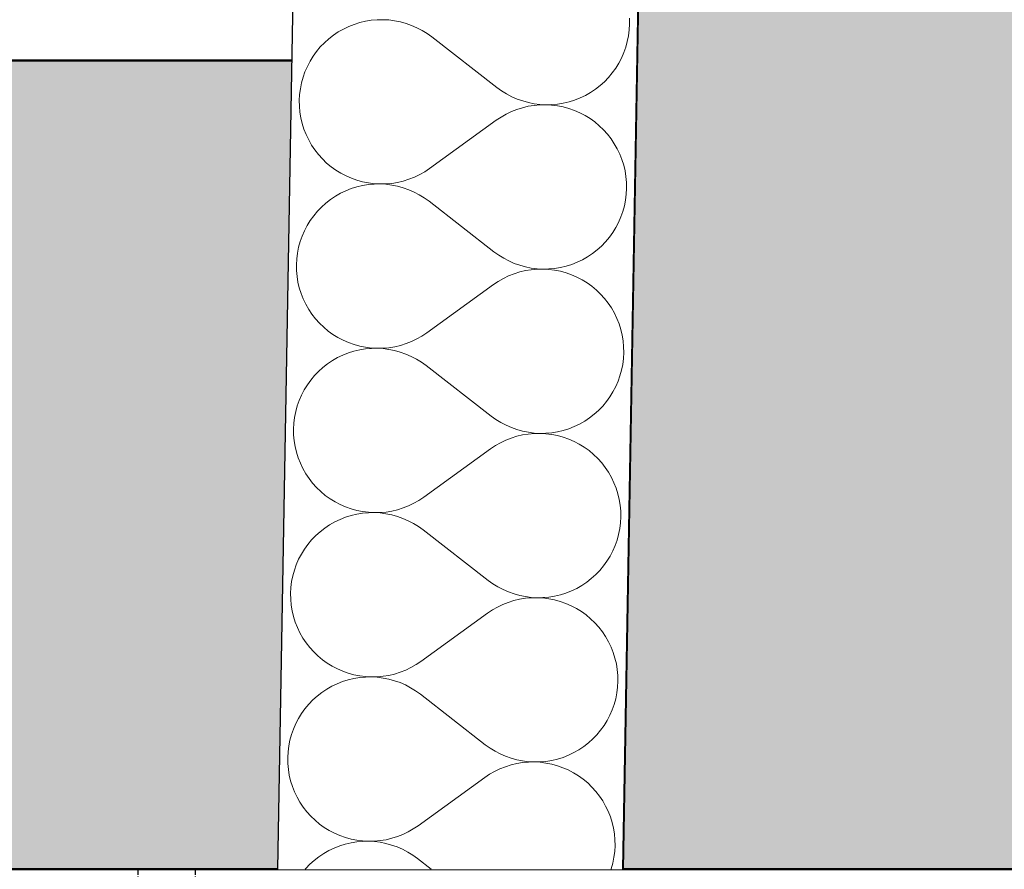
# Model space of a CAD drawing. Header units: millimetres. Extents: x -28017 to 3863, y -4271 to 20239.
# Tile 6 of 105: x -20761 to -20305, y 350 to 744. Entities that reach past the tile are written whole.
import ezdxf

# ---------------------------------------------------------------- set-up
doc = ezdxf.new("R2010")
doc.units = ezdxf.units.MM
doc.header["$MEASUREMENT"] = 0
for name, pattern in [('Wipeout_Contour', [1000, 0, -1000]), ('Čerchovaná M', [4.5, 2.5, -0.85, 0.3, -0.85]), ('Čerchovaná S', [3.5, 1.5, -0.85, 0.3, -0.85])]:
    doc.linetypes.add(name, pattern=pattern)
for name, color, linetype in [('5._POHLED ZÁPADNÍ_2_2D prvky - obecné', 7, 'Continuous'), ('5._POHLED ZÁPADNÍ_2_Konstrukce - nenosné', 7, 'Continuous'), ('5._POHLED ZÁPADNÍ_2_Konstrukce - nosné', 7, 'Continuous'), ('5._POHLED ZÁPADNÍ_2_Nové_Konstrukce - nosné', 7, 'Continuous'), ('5._POHLED ZÁPADNÍ_2_Nové_Výplně - Povrchové', 7, 'Continuous'), ('5._POHLED ZÁPADNÍ_2_Nové_Výplně – Řezové', 7, 'Continuous'), ('5._POHLED ZÁPADNÍ_2_Výplně – Řezové', 7, 'Continuous')]:
    doc.layers.add(name, color=color, linetype=linetype)

# ---------------------------------------------------------------- blocks, each defined once
blk = doc.blocks.new('*X26', base_point=(-28336.19, -5790.34))
at = {"layer": '5._POHLED ZÁPADNÍ_2_Nové_Výplně – Řezové', "color": 21, "linetype": 'Continuous', "lineweight": 20, "true_color": 0xffaaaa}
for p, q in [((-20478.46, 741.61), (-20478.51, 744.33)), ((-20611.05, 739.3), (-20613.41, 737.95)), ((-20608.59, 740.47), (-20611.05, 739.3)), ((-20606.06, 741.46), (-20608.59, 740.47)), ((-20603.46, 742.28), (-20606.06, 741.46)), ((-20600.82, 742.9), (-20603.46, 742.28)), ((-20598.13, 743.34), (-20600.82, 742.9)), ((-20595.42, 743.58), (-20598.13, 743.34)), ((-20592.7, 743.62), (-20595.42, 743.58)), ((-20589.98, 743.48), (-20592.7, 743.62)), ((-20587.29, 743.14), (-20589.98, 743.48)), ((-20584.62, 742.61), (-20587.29, 743.14)), ((-20581.99, 741.88), (-20584.62, 742.61)), ((-20579.43, 740.98), (-20581.99, 741.88)), ((-20576.94, 739.89), (-20579.43, 740.98)), ((-20574.53, 738.63), (-20576.94, 739.89)), ((-20478.6, 738.9), (-20478.46, 741.61)), ((-20617.82, 734.77), (-20619.85, 732.95)), ((-20615.67, 736.44), (-20617.82, 734.77)), ((-20613.41, 737.95), (-20615.67, 736.44)), ((-20572.21, 737.2), (-20574.53, 738.63)), ((-20570.01, 735.6), (-20572.21, 737.2)), ((-20570.01, 735.6), (-20539.94, 712.21)), ((-20479.47, 733.53), (-20478.94, 736.2)), ((-20478.94, 736.2), (-20478.6, 738.9)), ((-20621.74, 730.99), (-20623.48, 728.91)), ((-20619.85, 732.95), (-20621.74, 730.99)), ((-20481.1, 728.34), (-20480.19, 730.9)), ((-20480.19, 730.9), (-20479.47, 733.53)), ((-20625.07, 726.7), (-20626.5, 724.39)), ((-20623.48, 728.91), (-20625.07, 726.7)), ((-20483.44, 723.43), (-20482.18, 725.84)), ((-20482.18, 725.84), (-20481.1, 728.34)), ((-20627.76, 721.97), (-20628.85, 719.48)), ((-20626.5, 724.39), (-20627.76, 721.97)), ((-20486.46, 718.91), (-20484.87, 721.12)), ((-20484.87, 721.12), (-20483.44, 723.43)), ((-20629.75, 716.91), (-20630.47, 714.29)), ((-20628.85, 719.48), (-20629.75, 716.91)), ((-20490.1, 714.87), (-20488.21, 716.83)), ((-20488.21, 716.83), (-20486.46, 718.91)), ((-20630.47, 714.29), (-20631, 711.62)), ((-20539.94, 712.21), (-20537.73, 710.62)), ((-20494.27, 711.38), (-20492.12, 713.05)), ((-20492.12, 713.05), (-20490.1, 714.87)), ((-20631.34, 708.92), (-20631.49, 706.21)), ((-20631, 711.62), (-20631.34, 708.92)), ((-20537.73, 710.62), (-20535.42, 709.19)), ((-20535.42, 709.19), (-20533.01, 707.93)), ((-20533.01, 707.93), (-20530.51, 706.84)), ((-20503.88, 706.36), (-20501.35, 707.35)), ((-20501.35, 707.35), (-20498.9, 708.52)), ((-20498.9, 708.52), (-20496.53, 709.87)), ((-20496.53, 709.87), (-20494.27, 711.38)), ((-20631.49, 706.21), (-20631.44, 703.49)), ((-20631.44, 703.49), (-20631.19, 700.78)), ((-20528, 702.83), (-20530.6, 702.02)), ((-20530.51, 706.84), (-20527.95, 705.93)), ((-20525.36, 703.46), (-20528, 702.83)), ((-20527.95, 705.93), (-20525.33, 705.21)), ((-20522.67, 703.9), (-20525.36, 703.46)), ((-20525.33, 705.21), (-20522.66, 704.68)), ((-20519.96, 704.14), (-20522.67, 703.9)), ((-20522.66, 704.68), (-20519.96, 704.34)), ((-20519.96, 704.34), (-20517.24, 704.19)), ((-20517.24, 704.19), (-20519.96, 704.14)), ((-20517.24, 704.19), (-20514.52, 704.24)), ((-20514.53, 704.05), (-20517.24, 704.19)), ((-20511.83, 703.71), (-20514.53, 704.05)), ((-20514.52, 704.24), (-20511.81, 704.48)), ((-20509.16, 703.19), (-20511.83, 703.71)), ((-20511.81, 704.48), (-20509.13, 704.92)), ((-20506.53, 702.47), (-20509.16, 703.19)), ((-20509.13, 704.92), (-20506.48, 705.54)), ((-20506.48, 705.54), (-20503.88, 706.36)), ((-20631.19, 700.78), (-20630.76, 698.09)), ((-20537.95, 698.49), (-20540.21, 696.98)), ((-20535.58, 699.84), (-20537.95, 698.49)), ((-20533.13, 701.02), (-20535.58, 699.84)), ((-20530.6, 702.02), (-20533.13, 701.02)), ((-20503.97, 701.57), (-20506.53, 702.47)), ((-20501.47, 700.48), (-20503.97, 701.57)), ((-20499.06, 699.22), (-20501.47, 700.48)), ((-20496.74, 697.79), (-20499.06, 699.22)), ((-20630.76, 698.09), (-20630.13, 695.44)), ((-20630.13, 695.44), (-20629.32, 692.85)), ((-20571.08, 674.66), (-20540.21, 696.98)), ((-20494.54, 696.2), (-20496.74, 697.79)), ((-20492.45, 694.46), (-20494.54, 696.2)), ((-20490.49, 692.57), (-20492.45, 694.46)), ((-20629.32, 692.85), (-20628.32, 690.32)), ((-20628.32, 690.32), (-20627.14, 687.86)), ((-20488.67, 690.55), (-20490.49, 692.57)), ((-20487, 688.4), (-20488.67, 690.55)), ((-20627.14, 687.86), (-20625.8, 685.5)), ((-20625.8, 685.5), (-20624.28, 683.24)), ((-20485.49, 686.14), (-20487, 688.4)), ((-20484.14, 683.78), (-20485.49, 686.14)), ((-20624.28, 683.24), (-20622.61, 681.09)), ((-20622.61, 681.09), (-20620.8, 679.07)), ((-20482.97, 681.32), (-20484.14, 683.78)), ((-20481.97, 678.79), (-20482.97, 681.32)), ((-20620.8, 679.07), (-20618.84, 677.18)), ((-20618.84, 677.18), (-20616.75, 675.44)), ((-20616.75, 675.44), (-20614.54, 673.85)), ((-20481.15, 676.2), (-20481.97, 678.79)), ((-20480.53, 673.55), (-20481.15, 676.2)), ((-20614.54, 673.85), (-20612.22, 672.42)), ((-20612.22, 672.42), (-20609.81, 671.16)), ((-20609.81, 671.16), (-20607.32, 670.08)), ((-20578.16, 670.62), (-20575.7, 671.8)), ((-20575.7, 671.8), (-20573.34, 673.15)), ((-20573.34, 673.15), (-20571.08, 674.66)), ((-20480.09, 670.86), (-20480.53, 673.55)), ((-20479.85, 668.15), (-20480.09, 670.86)), ((-20607.32, 670.08), (-20604.75, 669.17)), ((-20602.16, 666.72), (-20604.81, 666.1)), ((-20604.75, 669.17), (-20602.13, 668.45)), ((-20599.47, 667.16), (-20602.16, 666.72)), ((-20602.13, 668.45), (-20599.46, 667.93)), ((-20596.76, 667.4), (-20599.47, 667.16)), ((-20599.46, 667.93), (-20596.76, 667.59)), ((-20596.76, 667.59), (-20594.04, 667.45)), ((-20594.04, 667.45), (-20596.76, 667.4)), ((-20594.04, 667.45), (-20591.32, 667.5)), ((-20591.33, 667.3), (-20594.04, 667.45)), ((-20588.63, 666.96), (-20591.33, 667.3)), ((-20591.32, 667.5), (-20588.61, 667.74)), ((-20585.96, 666.43), (-20588.63, 666.96)), ((-20588.61, 667.74), (-20585.93, 668.18)), ((-20583.34, 665.71), (-20585.96, 666.43)), ((-20585.93, 668.18), (-20583.28, 668.81)), ((-20583.28, 668.81), (-20580.69, 669.62)), ((-20580.69, 669.62), (-20578.16, 670.62)), ((-20479.8, 665.43), (-20479.85, 668.15)), ((-20614.75, 661.77), (-20617.02, 660.26)), ((-20612.39, 663.12), (-20614.75, 661.77)), ((-20609.93, 664.29), (-20612.39, 663.12)), ((-20607.4, 665.29), (-20609.93, 664.29)), ((-20604.81, 666.1), (-20607.4, 665.29)), ((-20580.77, 664.8), (-20583.34, 665.71)), ((-20578.28, 663.71), (-20580.77, 664.8)), ((-20575.87, 662.45), (-20578.28, 663.71)), ((-20573.55, 661.02), (-20575.87, 662.45)), ((-20480.28, 660.02), (-20479.94, 662.72)), ((-20479.94, 662.72), (-20479.8, 665.43)), ((-20619.16, 658.59), (-20621.19, 656.77)), ((-20617.02, 660.26), (-20619.16, 658.59)), ((-20571.35, 659.43), (-20573.55, 661.02)), ((-20571.35, 659.43), (-20541.28, 636.04)), ((-20481.53, 654.73), (-20480.81, 657.35)), ((-20480.81, 657.35), (-20480.28, 660.02)), ((-20624.82, 652.73), (-20626.41, 650.52)), ((-20623.08, 654.82), (-20624.82, 652.73)), ((-20621.19, 656.77), (-20623.08, 654.82)), ((-20482.44, 652.16), (-20481.53, 654.73)), ((-20627.84, 648.21), (-20629.1, 645.8)), ((-20626.41, 650.52), (-20627.84, 648.21)), ((-20484.78, 647.26), (-20483.52, 649.67)), ((-20483.52, 649.67), (-20482.44, 652.16)), ((-20629.1, 645.8), (-20630.19, 643.3)), ((-20487.8, 642.73), (-20486.21, 644.94)), ((-20486.21, 644.94), (-20484.78, 647.26)), ((-20631.09, 640.74), (-20631.81, 638.11)), ((-20630.19, 643.3), (-20631.09, 640.74)), ((-20491.44, 638.69), (-20489.55, 640.65)), ((-20489.55, 640.65), (-20487.8, 642.73)), ((-20632.34, 635.44), (-20632.68, 632.74)), ((-20631.81, 638.11), (-20632.34, 635.44)), ((-20541.28, 636.04), (-20539.07, 634.44)), ((-20539.07, 634.44), (-20536.76, 633.01)), ((-20497.87, 633.69), (-20495.61, 635.2)), ((-20495.61, 635.2), (-20493.46, 636.87)), ((-20493.46, 636.87), (-20491.44, 638.69)), ((-20632.68, 632.74), (-20632.83, 630.03)), ((-20632.83, 630.03), (-20632.78, 627.31)), ((-20536.76, 633.01), (-20534.35, 631.75)), ((-20534.35, 631.75), (-20531.86, 630.66)), ((-20531.86, 630.66), (-20529.29, 629.76)), ((-20529.29, 629.76), (-20526.67, 629.03)), ((-20507.82, 629.36), (-20505.22, 630.18)), ((-20505.22, 630.18), (-20502.69, 631.17)), ((-20502.69, 631.17), (-20500.24, 632.35)), ((-20500.24, 632.35), (-20497.87, 633.69)), ((-20632.78, 627.31), (-20632.53, 624.6)), ((-20531.94, 625.84), (-20534.47, 624.84)), ((-20529.35, 626.65), (-20531.94, 625.84)), ((-20526.7, 627.28), (-20529.35, 626.65)), ((-20524.01, 627.72), (-20526.7, 627.28)), ((-20526.67, 629.03), (-20524, 628.5)), ((-20521.3, 627.96), (-20524.01, 627.72)), ((-20524, 628.5), (-20521.3, 628.16)), ((-20521.3, 628.16), (-20518.58, 628.02)), ((-20518.58, 628.02), (-20521.3, 627.96)), ((-20518.58, 628.02), (-20515.86, 628.06)), ((-20515.87, 627.87), (-20518.58, 628.02)), ((-20513.17, 627.54), (-20515.87, 627.87)), ((-20515.86, 628.06), (-20513.15, 628.31)), ((-20510.5, 627.01), (-20513.17, 627.54)), ((-20513.15, 628.31), (-20510.47, 628.74)), ((-20507.87, 626.29), (-20510.5, 627.01)), ((-20510.47, 628.74), (-20507.82, 629.36)), ((-20505.31, 625.39), (-20507.87, 626.29)), ((-20502.81, 624.3), (-20505.31, 625.39)), ((-20632.53, 624.6), (-20632.1, 621.91)), ((-20632.1, 621.91), (-20631.47, 619.27)), ((-20572.42, 598.48), (-20541.55, 620.8)), ((-20539.29, 622.31), (-20541.55, 620.8)), ((-20536.92, 623.66), (-20539.29, 622.31)), ((-20534.47, 624.84), (-20536.92, 623.66)), ((-20500.4, 623.04), (-20502.81, 624.3)), ((-20498.09, 621.62), (-20500.4, 623.04)), ((-20495.88, 620.03), (-20498.09, 621.62)), ((-20631.47, 619.27), (-20630.66, 616.67)), ((-20630.66, 616.67), (-20629.66, 614.14)), ((-20493.79, 618.28), (-20495.88, 620.03)), ((-20491.83, 616.39), (-20493.79, 618.28)), ((-20490.01, 614.37), (-20491.83, 616.39)), ((-20629.66, 614.14), (-20628.49, 611.68)), ((-20628.49, 611.68), (-20627.14, 609.32)), ((-20488.34, 612.22), (-20490.01, 614.37)), ((-20486.83, 609.96), (-20488.34, 612.22)), ((-20627.14, 609.32), (-20625.63, 607.06)), ((-20625.63, 607.06), (-20623.96, 604.91)), ((-20485.48, 607.6), (-20486.83, 609.96)), ((-20484.31, 605.15), (-20485.48, 607.6)), ((-20623.96, 604.91), (-20622.14, 602.89)), ((-20622.14, 602.89), (-20620.18, 601)), ((-20483.31, 602.61), (-20484.31, 605.15)), ((-20482.5, 600.02), (-20483.31, 602.61)), ((-20620.18, 601), (-20618.09, 599.26)), ((-20618.09, 599.26), (-20615.88, 597.67)), ((-20574.68, 596.97), (-20572.42, 598.48)), ((-20481.87, 597.37), (-20482.5, 600.02)), ((-20615.88, 597.67), (-20613.57, 596.24)), ((-20613.57, 596.24), (-20611.15, 594.98)), ((-20611.15, 594.98), (-20608.66, 593.9)), ((-20608.66, 593.9), (-20606.09, 592.99)), ((-20584.62, 592.63), (-20582.03, 593.44)), ((-20582.03, 593.44), (-20579.5, 594.44)), ((-20579.5, 594.44), (-20577.04, 595.62)), ((-20577.04, 595.62), (-20574.68, 596.97)), ((-20481.43, 594.69), (-20481.87, 597.37)), ((-20481.19, 591.98), (-20481.43, 594.69)), ((-20608.74, 589.11), (-20611.28, 588.11)), ((-20606.15, 589.92), (-20608.74, 589.11)), ((-20603.5, 590.54), (-20606.15, 589.92)), ((-20606.09, 592.99), (-20603.47, 592.28)), ((-20600.81, 590.98), (-20603.5, 590.54)), ((-20603.47, 592.28), (-20600.8, 591.75)), ((-20598.1, 591.22), (-20600.81, 590.98)), ((-20600.8, 591.75), (-20598.1, 591.41)), ((-20598.1, 591.41), (-20595.38, 591.27)), ((-20595.38, 591.27), (-20598.1, 591.22)), ((-20595.38, 591.27), (-20592.66, 591.32)), ((-20592.67, 591.12), (-20595.38, 591.27)), ((-20589.97, 590.78), (-20592.67, 591.12)), ((-20592.66, 591.32), (-20589.95, 591.56)), ((-20587.3, 590.25), (-20589.97, 590.78)), ((-20589.95, 591.56), (-20587.27, 592)), ((-20584.68, 589.53), (-20587.3, 590.25)), ((-20587.27, 592), (-20584.62, 592.63)), ((-20582.11, 588.62), (-20584.68, 589.53)), ((-20481.29, 586.54), (-20481.14, 589.26)), ((-20481.14, 589.26), (-20481.19, 591.98)), ((-20618.36, 584.08), (-20620.51, 582.41)), ((-20616.09, 585.59), (-20618.36, 584.08)), ((-20613.73, 586.94), (-20616.09, 585.59)), ((-20611.28, 588.11), (-20613.73, 586.94)), ((-20579.62, 587.53), (-20582.11, 588.62)), ((-20577.21, 586.27), (-20579.62, 587.53)), ((-20574.89, 584.84), (-20577.21, 586.27)), ((-20572.69, 583.25), (-20574.89, 584.84)), ((-20481.62, 583.84), (-20481.29, 586.54)), ((-20622.53, 580.59), (-20624.42, 578.64)), ((-20620.51, 582.41), (-20622.53, 580.59)), ((-20572.69, 583.25), (-20542.62, 559.86)), ((-20482.87, 578.55), (-20482.15, 581.17)), ((-20482.15, 581.17), (-20481.62, 583.84)), ((-20626.16, 576.55), (-20627.75, 574.34)), ((-20624.42, 578.64), (-20626.16, 576.55)), ((-20484.86, 573.49), (-20483.78, 575.98)), ((-20483.78, 575.98), (-20482.87, 578.55)), ((-20629.18, 572.03), (-20630.44, 569.62)), ((-20627.75, 574.34), (-20629.18, 572.03)), ((-20487.55, 568.76), (-20486.12, 571.08)), ((-20486.12, 571.08), (-20484.86, 573.49)), ((-20631.53, 567.12), (-20632.44, 564.56)), ((-20630.44, 569.62), (-20631.53, 567.12)), ((-20490.89, 564.47), (-20489.15, 566.56)), ((-20489.15, 566.56), (-20487.55, 568.76)), ((-20633.15, 561.93), (-20633.68, 559.27)), ((-20632.44, 564.56), (-20633.15, 561.93)), ((-20494.8, 560.69), (-20492.78, 562.51)), ((-20492.78, 562.51), (-20490.89, 564.47)), ((-20633.68, 559.27), (-20634.02, 556.57)), ((-20542.62, 559.86), (-20540.41, 558.26)), ((-20540.41, 558.26), (-20538.1, 556.83)), ((-20538.1, 556.83), (-20535.69, 555.57)), ((-20501.58, 556.17), (-20499.21, 557.51)), ((-20499.21, 557.51), (-20496.95, 559.02)), ((-20496.95, 559.02), (-20494.8, 560.69)), ((-20634.02, 556.57), (-20634.17, 553.85)), ((-20634.17, 553.85), (-20634.12, 551.13)), ((-20535.69, 555.57), (-20533.2, 554.48)), ((-20533.2, 554.48), (-20530.63, 553.58)), ((-20530.63, 553.58), (-20528.01, 552.86)), ((-20528.01, 552.86), (-20525.34, 552.32)), ((-20525.34, 552.32), (-20522.64, 551.98)), ((-20517.2, 551.88), (-20514.5, 552.13)), ((-20514.5, 552.13), (-20511.81, 552.56)), ((-20511.81, 552.56), (-20509.16, 553.19)), ((-20509.16, 553.19), (-20506.57, 554)), ((-20506.57, 554), (-20504.03, 554.99)), ((-20504.03, 554.99), (-20501.58, 556.17)), ((-20634.12, 551.13), (-20633.88, 548.42)), ((-20633.88, 548.42), (-20633.44, 545.73)), ((-20535.81, 548.66), (-20538.27, 547.48)), ((-20533.28, 549.66), (-20535.81, 548.66)), ((-20530.69, 550.48), (-20533.28, 549.66)), ((-20528.04, 551.1), (-20530.69, 550.48)), ((-20525.35, 551.54), (-20528.04, 551.1)), ((-20522.64, 551.79), (-20525.35, 551.54)), ((-20522.64, 551.98), (-20519.92, 551.84)), ((-20519.92, 551.84), (-20522.64, 551.79)), ((-20519.92, 551.84), (-20517.2, 551.88)), ((-20517.21, 551.69), (-20519.92, 551.84)), ((-20514.51, 551.36), (-20517.21, 551.69)), ((-20511.84, 550.83), (-20514.51, 551.36)), ((-20509.22, 550.11), (-20511.84, 550.83)), ((-20506.65, 549.21), (-20509.22, 550.11)), ((-20504.15, 548.12), (-20506.65, 549.21)), ((-20501.74, 546.86), (-20504.15, 548.12)), ((-20633.44, 545.73), (-20632.81, 543.09)), ((-20632.81, 543.09), (-20632, 540.49)), ((-20573.76, 522.3), (-20542.89, 544.62)), ((-20540.63, 546.14), (-20542.89, 544.62)), ((-20538.27, 547.48), (-20540.63, 546.14)), ((-20499.43, 545.44), (-20501.74, 546.86)), ((-20497.22, 543.85), (-20499.43, 545.44)), ((-20495.13, 542.1), (-20497.22, 543.85)), ((-20632, 540.49), (-20631, 537.96)), ((-20493.17, 540.22), (-20495.13, 542.1)), ((-20491.35, 538.19), (-20493.17, 540.22)), ((-20631, 537.96), (-20629.83, 535.51)), ((-20629.83, 535.51), (-20628.48, 533.14)), ((-20489.68, 536.04), (-20491.35, 538.19)), ((-20488.17, 533.78), (-20489.68, 536.04)), ((-20628.48, 533.14), (-20626.97, 530.88)), ((-20626.97, 530.88), (-20625.3, 528.73)), ((-20486.82, 531.42), (-20488.17, 533.78)), ((-20485.65, 528.97), (-20486.82, 531.42)), ((-20625.3, 528.73), (-20623.48, 526.71)), ((-20623.48, 526.71), (-20621.52, 524.82)), ((-20621.52, 524.82), (-20619.43, 523.08)), ((-20484.65, 526.44), (-20485.65, 528.97)), ((-20483.84, 523.84), (-20484.65, 526.44)), ((-20619.43, 523.08), (-20617.22, 521.49)), ((-20617.22, 521.49), (-20614.91, 520.06)), ((-20578.39, 519.44), (-20576.02, 520.79)), ((-20576.02, 520.79), (-20573.76, 522.3)), ((-20483.21, 521.19), (-20483.84, 523.84)), ((-20482.77, 518.51), (-20483.21, 521.19)), ((-20614.91, 520.06), (-20612.5, 518.8)), ((-20612.5, 518.8), (-20610, 517.72)), ((-20610, 517.72), (-20607.43, 516.81)), ((-20607.43, 516.81), (-20604.81, 516.1)), ((-20604.81, 516.1), (-20602.14, 515.57)), ((-20591.3, 515.38), (-20588.61, 515.82)), ((-20588.61, 515.82), (-20585.96, 516.45)), ((-20585.96, 516.45), (-20583.37, 517.27)), ((-20583.37, 517.27), (-20580.84, 518.26)), ((-20580.84, 518.26), (-20578.39, 519.44)), ((-20482.53, 515.8), (-20482.77, 518.51)), ((-20482.48, 513.08), (-20482.53, 515.8)), ((-20612.62, 511.93), (-20615.07, 510.76)), ((-20610.09, 512.93), (-20612.62, 511.93)), ((-20607.49, 513.74), (-20610.09, 512.93)), ((-20604.84, 514.37), (-20607.49, 513.74)), ((-20602.16, 514.8), (-20604.84, 514.37)), ((-20599.45, 515.04), (-20602.16, 514.8)), ((-20602.14, 515.57), (-20599.44, 515.23)), ((-20596.73, 515.09), (-20599.45, 515.04)), ((-20599.44, 515.23), (-20596.73, 515.09)), ((-20596.73, 515.09), (-20594.01, 515.14)), ((-20594.01, 514.94), (-20596.73, 515.09)), ((-20594.01, 515.14), (-20591.3, 515.38)), ((-20591.31, 514.6), (-20594.01, 514.94)), ((-20588.64, 514.07), (-20591.31, 514.6)), ((-20586.02, 513.35), (-20588.64, 514.07)), ((-20583.45, 512.44), (-20586.02, 513.35)), ((-20580.96, 511.35), (-20583.45, 512.44)), ((-20578.55, 510.09), (-20580.96, 511.35)), ((-20482.63, 510.36), (-20482.48, 513.08)), ((-20619.7, 507.9), (-20621.85, 506.23)), ((-20617.44, 509.41), (-20619.7, 507.9)), ((-20615.07, 510.76), (-20617.44, 509.41)), ((-20576.24, 508.66), (-20578.55, 510.09)), ((-20574.03, 507.07), (-20576.24, 508.66)), ((-20574.03, 507.07), (-20543.96, 483.68)), ((-20483.5, 504.99), (-20482.97, 507.66)), ((-20482.97, 507.66), (-20482.63, 510.36)), ((-20625.76, 502.46), (-20627.5, 500.37)), ((-20623.87, 504.42), (-20625.76, 502.46)), ((-20621.85, 506.23), (-20623.87, 504.42)), ((-20485.12, 499.8), (-20484.22, 502.37)), ((-20484.22, 502.37), (-20483.5, 504.99)), ((-20629.1, 498.16), (-20630.53, 495.85)), ((-20627.5, 500.37), (-20629.1, 498.16)), ((-20486.21, 497.31), (-20485.12, 499.8)), ((-20631.79, 493.44), (-20632.87, 490.94)), ((-20630.53, 495.85), (-20631.79, 493.44)), ((-20488.9, 492.58), (-20487.47, 494.9)), ((-20487.47, 494.9), (-20486.21, 497.31)), ((-20633.78, 488.38), (-20634.5, 485.75)), ((-20632.87, 490.94), (-20633.78, 488.38)), ((-20494.12, 486.33), (-20492.23, 488.29)), ((-20492.23, 488.29), (-20490.49, 490.38)), ((-20490.49, 490.38), (-20488.9, 492.58)), ((-20634.5, 485.75), (-20635.03, 483.09)), ((-20498.29, 482.85), (-20496.15, 484.51)), ((-20496.15, 484.51), (-20494.12, 486.33)), ((-20635.36, 480.39), (-20635.51, 477.67)), ((-20635.03, 483.09), (-20635.36, 480.39)), ((-20543.96, 483.68), (-20541.76, 482.09)), ((-20541.76, 482.09), (-20539.44, 480.65)), ((-20539.44, 480.65), (-20537.03, 479.39)), ((-20537.03, 479.39), (-20534.54, 478.31)), ((-20505.37, 478.81), (-20502.92, 479.99)), ((-20502.92, 479.99), (-20500.56, 481.33)), ((-20500.56, 481.33), (-20498.29, 482.85)), ((-20635.51, 477.67), (-20635.46, 474.95)), ((-20635.46, 474.95), (-20635.22, 472.24)), ((-20534.54, 478.31), (-20531.97, 477.4)), ((-20529.38, 474.92), (-20532.03, 474.3)), ((-20531.97, 477.4), (-20529.35, 476.68)), ((-20526.7, 475.36), (-20529.38, 474.92)), ((-20529.35, 476.68), (-20526.68, 476.15)), ((-20523.99, 475.61), (-20526.7, 475.36)), ((-20526.68, 476.15), (-20523.98, 475.81)), ((-20521.27, 475.66), (-20523.99, 475.61)), ((-20523.98, 475.81), (-20521.27, 475.66)), ((-20521.27, 475.66), (-20518.55, 475.71)), ((-20518.55, 475.52), (-20521.27, 475.66)), ((-20518.55, 475.71), (-20515.84, 475.95)), ((-20515.85, 475.18), (-20518.55, 475.52)), ((-20513.18, 474.65), (-20515.85, 475.18)), ((-20515.84, 475.95), (-20513.15, 476.38)), ((-20510.56, 473.93), (-20513.18, 474.65)), ((-20513.15, 476.38), (-20510.5, 477.01)), ((-20510.5, 477.01), (-20507.91, 477.82)), ((-20507.91, 477.82), (-20505.37, 478.81)), ((-20635.22, 472.24), (-20634.78, 469.56)), ((-20539.61, 471.31), (-20541.97, 469.96)), ((-20537.15, 472.48), (-20539.61, 471.31)), ((-20534.62, 473.48), (-20537.15, 472.48)), ((-20532.03, 474.3), (-20534.62, 473.48)), ((-20507.99, 473.03), (-20510.56, 473.93)), ((-20505.5, 471.95), (-20507.99, 473.03)), ((-20503.08, 470.69), (-20505.5, 471.95)), ((-20500.77, 469.26), (-20503.08, 470.69)), ((-20634.78, 469.56), (-20634.15, 466.91)), ((-20634.15, 466.91), (-20633.34, 464.31)), ((-20575.1, 446.13), (-20544.23, 468.44)), ((-20541.97, 469.96), (-20544.23, 468.44)), ((-20498.56, 467.67), (-20500.77, 469.26)), ((-20496.47, 465.92), (-20498.56, 467.67)), ((-20494.51, 464.04), (-20496.47, 465.92)), ((-20633.34, 464.31), (-20632.34, 461.78)), ((-20632.34, 461.78), (-20631.17, 459.33)), ((-20492.69, 462.01), (-20494.51, 464.04)), ((-20491.02, 459.87), (-20492.69, 462.01)), ((-20631.17, 459.33), (-20629.82, 456.96)), ((-20629.82, 456.96), (-20628.31, 454.7)), ((-20489.51, 457.6), (-20491.02, 459.87)), ((-20488.16, 455.24), (-20489.51, 457.6)), ((-20628.31, 454.7), (-20626.64, 452.55)), ((-20626.64, 452.55), (-20624.82, 450.53)), ((-20486.99, 452.79), (-20488.16, 455.24)), ((-20485.99, 450.26), (-20486.99, 452.79)), ((-20624.82, 450.53), (-20622.86, 448.64)), ((-20622.86, 448.64), (-20620.77, 446.9)), ((-20485.18, 447.66), (-20485.99, 450.26)), ((-20484.55, 445.01), (-20485.18, 447.66)), ((-20620.77, 446.9), (-20618.56, 445.31)), ((-20618.56, 445.31), (-20616.25, 443.88)), ((-20616.25, 443.88), (-20613.84, 442.62)), ((-20613.84, 442.62), (-20611.34, 441.54)), ((-20582.18, 442.09), (-20579.73, 443.26)), ((-20579.73, 443.26), (-20577.36, 444.61)), ((-20577.36, 444.61), (-20575.1, 446.13)), ((-20484.12, 442.33), (-20484.55, 445.01)), ((-20611.34, 441.54), (-20608.78, 440.64)), ((-20606.18, 438.19), (-20608.83, 437.56)), ((-20608.78, 440.64), (-20606.15, 439.92)), ((-20603.5, 438.62), (-20606.18, 438.19)), ((-20606.15, 439.92), (-20603.48, 439.39)), ((-20600.79, 438.86), (-20603.5, 438.62)), ((-20603.48, 439.39), (-20600.78, 439.05)), ((-20598.07, 438.91), (-20600.79, 438.86)), ((-20600.78, 439.05), (-20598.07, 438.91)), ((-20598.07, 438.91), (-20595.35, 438.96)), ((-20595.35, 438.76), (-20598.07, 438.91)), ((-20595.35, 438.96), (-20592.64, 439.21)), ((-20592.65, 438.42), (-20595.35, 438.76)), ((-20589.98, 437.89), (-20592.65, 438.42)), ((-20592.64, 439.21), (-20589.95, 439.64)), ((-20589.95, 439.64), (-20587.31, 440.27)), ((-20587.31, 440.27), (-20584.71, 441.09)), ((-20584.71, 441.09), (-20582.18, 442.09)), ((-20483.87, 439.62), (-20484.12, 442.33)), ((-20483.82, 436.9), (-20483.87, 439.62)), ((-20616.41, 434.58), (-20618.78, 433.23)), ((-20613.96, 435.75), (-20616.41, 434.58)), ((-20611.43, 436.75), (-20613.96, 435.75)), ((-20608.83, 437.56), (-20611.43, 436.75)), ((-20587.36, 437.17), (-20589.98, 437.89)), ((-20584.79, 436.26), (-20587.36, 437.17)), ((-20582.3, 435.18), (-20584.79, 436.26)), ((-20579.89, 433.91), (-20582.3, 435.18)), ((-20577.58, 432.48), (-20579.89, 433.91)), ((-20484.31, 431.48), (-20483.97, 434.18)), ((-20483.97, 434.18), (-20483.82, 436.9)), ((-20623.19, 430.05), (-20625.21, 428.24)), ((-20621.04, 431.72), (-20623.19, 430.05)), ((-20618.78, 433.23), (-20621.04, 431.72)), ((-20575.37, 430.89), (-20577.58, 432.48)), ((-20575.37, 430.89), (-20545.3, 407.5)), ((-20484.84, 428.81), (-20484.31, 431.48)), ((-20627.1, 426.28), (-20628.85, 424.19)), ((-20625.21, 428.24), (-20627.1, 426.28)), ((-20486.46, 423.62), (-20485.56, 426.19)), ((-20485.56, 426.19), (-20484.84, 428.81)), ((-20630.44, 421.99), (-20631.87, 419.67)), ((-20628.85, 424.19), (-20630.44, 421.99)), ((-20488.81, 418.72), (-20487.55, 421.13)), ((-20487.55, 421.13), (-20486.46, 423.62)), ((-20633.13, 417.26), (-20634.21, 414.77)), ((-20631.87, 419.67), (-20633.13, 417.26)), ((-20491.83, 414.2), (-20490.24, 416.4)), ((-20490.24, 416.4), (-20488.81, 418.72)), ((-20635.12, 412.2), (-20635.84, 409.58)), ((-20634.21, 414.77), (-20635.12, 412.2)), ((-20495.46, 410.15), (-20493.57, 412.11)), ((-20493.57, 412.11), (-20491.83, 414.2)), ((-20636.37, 406.91), (-20636.71, 404.21)), ((-20635.84, 409.58), (-20636.37, 406.91)), ((-20545.3, 407.5), (-20543.1, 405.91)), ((-20501.9, 405.16), (-20499.64, 406.67)), ((-20499.64, 406.67), (-20497.49, 408.34)), ((-20497.49, 408.34), (-20495.46, 410.15)), ((-20636.71, 404.21), (-20636.85, 401.49)), ((-20543.1, 405.91), (-20540.78, 404.48)), ((-20540.78, 404.48), (-20538.37, 403.21)), ((-20538.37, 403.21), (-20535.88, 402.13)), ((-20535.88, 402.13), (-20533.31, 401.22)), ((-20511.84, 400.83), (-20509.25, 401.64)), ((-20509.25, 401.64), (-20506.72, 402.64)), ((-20506.72, 402.64), (-20504.26, 403.81)), ((-20504.26, 403.81), (-20501.9, 405.16)), ((-20636.85, 401.49), (-20636.8, 398.77)), ((-20636.8, 398.77), (-20636.56, 396.06)), ((-20535.96, 397.3), (-20538.5, 396.3)), ((-20533.37, 398.12), (-20535.96, 397.3)), ((-20530.72, 398.75), (-20533.37, 398.12)), ((-20533.31, 401.22), (-20530.69, 400.5)), ((-20528.04, 399.18), (-20530.72, 398.75)), ((-20530.69, 400.5), (-20528.02, 399.97)), ((-20525.33, 399.43), (-20528.04, 399.18)), ((-20528.02, 399.97), (-20525.32, 399.63)), ((-20522.61, 399.48), (-20525.33, 399.43)), ((-20525.32, 399.63), (-20522.61, 399.48)), ((-20522.61, 399.48), (-20519.89, 399.53)), ((-20519.89, 399.34), (-20522.61, 399.48)), ((-20519.89, 399.53), (-20517.18, 399.77)), ((-20517.19, 399), (-20519.89, 399.34)), ((-20514.52, 398.47), (-20517.19, 399)), ((-20517.18, 399.77), (-20514.49, 400.2)), ((-20511.9, 397.75), (-20514.52, 398.47)), ((-20514.49, 400.2), (-20511.84, 400.83)), ((-20509.33, 396.85), (-20511.9, 397.75)), ((-20636.56, 396.06), (-20636.12, 393.38)), ((-20636.12, 393.38), (-20635.5, 390.73)), ((-20543.31, 393.78), (-20545.57, 392.26)), ((-20540.95, 395.13), (-20543.31, 393.78)), ((-20538.5, 396.3), (-20540.95, 395.13)), ((-20506.84, 395.77), (-20509.33, 396.85)), ((-20504.43, 394.51), (-20506.84, 395.77)), ((-20502.11, 393.08), (-20504.43, 394.51)), ((-20499.9, 391.49), (-20502.11, 393.08)), ((-20635.5, 390.73), (-20634.68, 388.13)), ((-20634.68, 388.13), (-20633.69, 385.6)), ((-20576.44, 369.95), (-20545.57, 392.26)), ((-20497.81, 389.75), (-20499.9, 391.49)), ((-20495.86, 387.86), (-20497.81, 389.75)), ((-20494.04, 385.84), (-20495.86, 387.86)), ((-20633.69, 385.6), (-20632.51, 383.15)), ((-20492.37, 383.69), (-20494.04, 385.84)), ((-20490.85, 381.43), (-20492.37, 383.69)), ((-20632.51, 383.15), (-20631.16, 380.79)), ((-20631.16, 380.79), (-20629.65, 378.52)), ((-20489.51, 379.06), (-20490.85, 381.43)), ((-20488.33, 376.61), (-20489.51, 379.06)), ((-20629.65, 378.52), (-20627.98, 376.38)), ((-20627.98, 376.38), (-20626.16, 374.35)), ((-20626.16, 374.35), (-20624.2, 372.47)), ((-20487.33, 374.08), (-20488.33, 376.61)), ((-20624.2, 372.47), (-20622.11, 370.72)), ((-20622.11, 370.72), (-20619.91, 369.13)), ((-20578.71, 368.43), (-20576.44, 369.95)), ((-20486.52, 371.48), (-20487.33, 374.08)), ((-20485.89, 368.83), (-20486.52, 371.48)), ((-20619.91, 369.13), (-20617.59, 367.7)), ((-20617.59, 367.7), (-20615.18, 366.44)), ((-20615.18, 366.44), (-20612.68, 365.36)), ((-20612.68, 365.36), (-20610.12, 364.46)), ((-20586.05, 364.91), (-20583.52, 365.91)), ((-20583.52, 365.91), (-20581.07, 367.08)), ((-20581.07, 367.08), (-20578.71, 368.43)), ((-20485.46, 366.15), (-20485.89, 368.83)), ((-20485.21, 363.44), (-20485.46, 366.15)), ((-20612.77, 360.57), (-20615.3, 359.58)), ((-20610.17, 361.38), (-20612.77, 360.57)), ((-20607.52, 362.01), (-20610.17, 361.38)), ((-20610.12, 364.46), (-20607.49, 363.74)), ((-20604.84, 362.44), (-20607.52, 362.01)), ((-20607.49, 363.74), (-20604.82, 363.21)), ((-20602.13, 362.68), (-20604.84, 362.44)), ((-20604.82, 363.21), (-20602.13, 362.87)), ((-20602.13, 362.87), (-20599.41, 362.73)), ((-20599.41, 362.73), (-20602.13, 362.68)), ((-20599.41, 362.73), (-20596.69, 362.78)), ((-20596.69, 362.58), (-20599.41, 362.73)), ((-20596.69, 362.78), (-20593.98, 363.03)), ((-20593.99, 362.24), (-20596.69, 362.58)), ((-20591.32, 361.71), (-20593.99, 362.24)), ((-20593.98, 363.03), (-20591.29, 363.46)), ((-20588.7, 360.99), (-20591.32, 361.71)), ((-20591.29, 363.46), (-20588.65, 364.09)), ((-20586.14, 360.08), (-20588.7, 360.99)), ((-20588.65, 364.09), (-20586.05, 364.91)), ((-20485.31, 358), (-20485.16, 360.72)), ((-20485.16, 360.72), (-20485.21, 363.44)), ((-20620.12, 357.06), (-20622.38, 355.54)), ((-20617.75, 358.4), (-20620.12, 357.06)), ((-20615.3, 359.58), (-20617.75, 358.4)), ((-20583.64, 359), (-20586.14, 360.08)), ((-20581.23, 357.74), (-20583.64, 359)), ((-20578.92, 356.3), (-20581.23, 357.74)), ((-20576.71, 354.71), (-20578.92, 356.3)), ((-20485.65, 355.3), (-20485.31, 358)), ((-20626.55, 352.06), (-20628.44, 350.1)), ((-20624.53, 353.88), (-20626.55, 352.06)), ((-20622.38, 355.54), (-20624.53, 353.88)), ((-20576.71, 354.71), (-20570.3, 349.73)), ((-20486.9, 350.01), (-20486.18, 352.64)), ((-20486.18, 352.64), (-20485.65, 355.3)), ((-20628.44, 350.1), (-20628.76, 349.73)), ((-20487, 349.73), (-20486.9, 350.01))]:
    blk.add_line(p, q, dxfattribs=at)

msp = doc.modelspace()

# ---------------------------------------------------------------- hatches: boundary and pattern name
at = {"layer": '5._POHLED ZÁPADNÍ_2_Výplně – Řezové', "linetype": 'Continuous', "lineweight": 13}
for points in [[(-20474.94, 724.73), (-20099.89, 724.73), (-20089.89, 1292.64), (-20464.83, 1299.24)], [(-20099.89, 724.73), (-20481.55, 349.73), (-20106.49, 349.73)], [(-20474.94, 724.73), (-20481.55, 349.73), (-20099.89, 724.73)]]:
    msp.add_hatch(color=254, dxfattribs=at).paths.add_polyline_path(points)

# ---------------------------------------------------------------- linework, layer by layer
at = {"layer": '5._POHLED ZÁPADNÍ_2_2D prvky - obecné', "color": 8, "linetype": 'Čerchovaná S', "lineweight": 13}
msp.add_line((-20474.95, 724.61), (-20481.55, 349.73), dxfattribs=at)
at = {"layer": '5._POHLED ZÁPADNÍ_2_Konstrukce - nosné', "color": 7, "linetype": 'Continuous', "lineweight": 50, "flags": 128}
for points in [[(-20464.83, 1299.24), (-20481.55, 349.73)], [(-22357.02, 349.73), (-20481.55, 349.73)], [(-20481.55, 349.73), (-20106.49, 349.73)]]:
    msp.add_lwpolyline(points, dxfattribs=at)
at = {"layer": '5._POHLED ZÁPADNÍ_2_Nové_Konstrukce - nosné', "color": 1, "linetype": 'Čerchovaná M', "lineweight": 25}
for p, q in [((-20706.19, 189.73), (-20706.19, 349.73)), ((-20706.1, 189.73), (-20706.1, 349.73))]:
    msp.add_line(p, q, dxfattribs=at)
at = {"layer": '5._POHLED ZÁPADNÍ_2_Nové_Konstrukce - nosné', "color": 1, "linetype": 'Čerchovaná M', "lineweight": 25, "flags": 128}
for points in [[(-20706.27, 349.73), (-20706.27, 189.73)], [(-20679.54, 189.73), (-20679.54, 349.73)]]:
    msp.add_lwpolyline(points, dxfattribs=at)
at = {"layer": '5._POHLED ZÁPADNÍ_2_Nové_Konstrukce - nosné', "color": 1, "linetype": 'Continuous', "lineweight": 25, "flags": 128}
msp.add_lwpolyline([(-18851.3, 349.73), (-20481.55, 349.73)], dxfattribs=at)

# ---------------------------------------------------------------- wipeouts: each hides what was drawn before it
at = {"color": 254, "linetype": 'Wipeout_Contour', "lineweight": 0, "ltscale": 87829.541372}
msp.add_wipeout([(-20665.38, 10358), (-20834.68, 724.51), (-20784.69, 723.63), (-20615.46, 10352.94)], dxfattribs=at).dxf.layer = '5._POHLED ZÁPADNÍ_2_Nové_Výplně - Povrchové'

# ---------------------------------------------------------------- next in the draw order: hatches: boundary and pattern name
at = {"layer": '5._POHLED ZÁPADNÍ_2_Výplně – Řezové', "linetype": 'Continuous', "lineweight": 13}
msp.add_hatch(color=254, dxfattribs=at).paths.add_polyline_path([(-20481.55, 724.73), (-22357.02, 724.73), (-22357.02, 349.73), (-20481.55, 349.73)])

# ---------------------------------------------------------------- next in the draw order: linework, layer by layer
at = {"layer": '5._POHLED ZÁPADNÍ_2_Konstrukce - nosné', "color": 7, "linetype": 'Continuous', "lineweight": 50, "flags": 128}
msp.add_lwpolyline([(-20481.55, 724.73), (-22357.02, 724.73)], dxfattribs=at)

# ---------------------------------------------------------------- next in the draw order: wipeouts: each hides what was drawn before it
at = {"color": 254, "linetype": 'Wipeout_Contour', "lineweight": 0, "ltscale": 102828.393606}
msp.add_wipeout([(-20641.57, 349.73), (-20481.55, 349.73), (-20463.48, 1375.95), (-20473.48, 1376.12), (-20623.45, 1378.76)], dxfattribs=at).dxf.layer = '5._POHLED ZÁPADNÍ_2_Nové_Výplně – Řezové'

# ---------------------------------------------------------------- next in the draw order: linework, layer by layer
at = {"layer": '5._POHLED ZÁPADNÍ_2_Nové_Konstrukce - nosné', "color": 1, "linetype": 'Continuous', "lineweight": 25, "flags": 128}
for points in [[(-20623.45, 1378.76), (-20641.57, 349.73)], [(-20481.55, 349.73), (-20463.48, 1375.95)]]:
    msp.add_lwpolyline(points, dxfattribs=at)

# ---------------------------------------------------------------- next in the draw order: block references
at = {"layer": '5._POHLED ZÁPADNÍ_2_Konstrukce - nenosné', "color": 9, "linetype": 'Continuous', "lineweight": 13}
msp.add_blockref('*X26', (-28336.19, -5790.34), dxfattribs=at)

doc.saveas('drawing.dxf')
